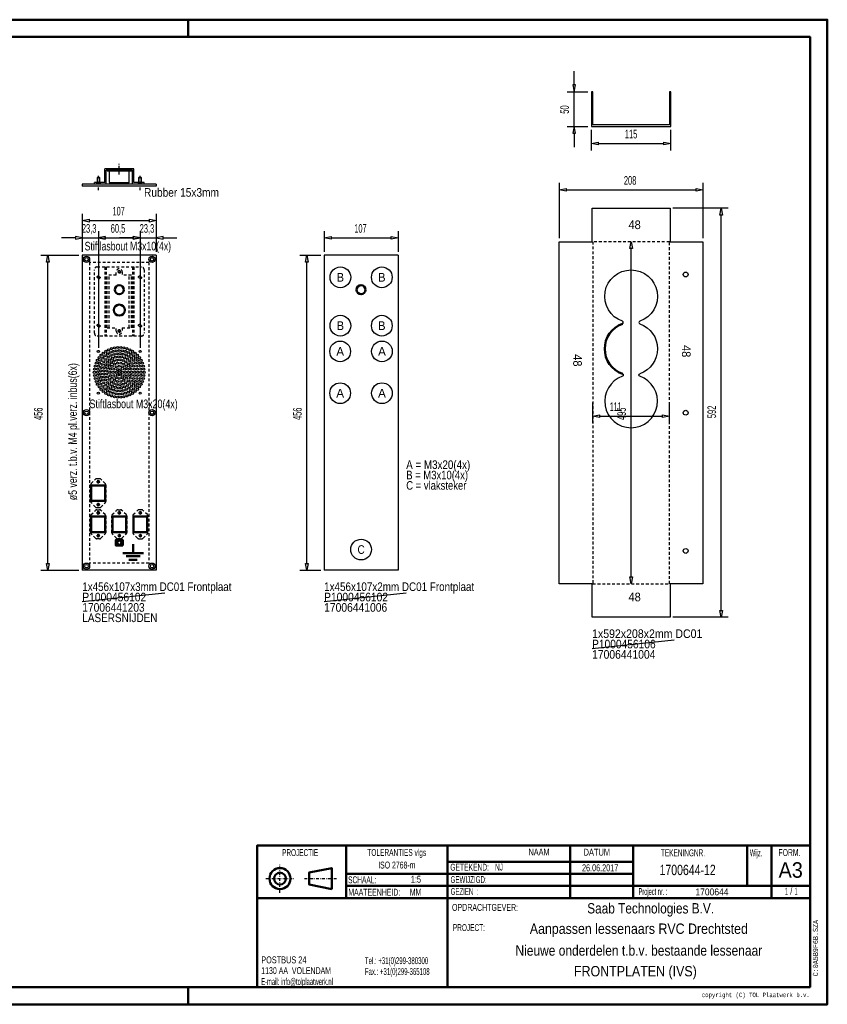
# Model space of a CAD drawing. Extents: x -16476 to -14436, y 1563 to 2988.
# Tile 2 of 2: x -15605 to -14436, y 1563 to 2988. Entities that reach past the tile are written whole.
import ezdxf
from ezdxf.enums import TextEntityAlignment as Align

# ---------------------------------------------------------------- set-up
doc = ezdxf.new("R2010")
doc.units = 0
doc.header["$MEASUREMENT"] = 0
doc.linetypes.add('DASHDOT', pattern=[8.5, 4, -2, 0.5, -2])
doc.linetypes.add('HIDDEN', pattern=[7, 4, -3])
doc.layers.get('0').update_dxf_attribs({"linetype": 'CONTINUOUS'})
for name, color, linetype in [('DIM49', 4, 'CONTINUOUS'), ('LE_GREEN', 3, 'CONTINUOUS'), ('LE_HIDDEN', 7, 'CONTINUOUS'), ('LE_MIDDLE', 7, 'CONTINUOUS'), ('LE_RED', 1, 'CONTINUOUS'), ('TXT_ALL', 7, 'CONTINUOUS'), ('TXT_DIM49', 2, 'CONTINUOUS')]:
    doc.layers.add(name, color=color, linetype=linetype)
doc.layers.add('LE_ALL', color=7, linetype='CONTINUOUS', lineweight=50)
doc.styles.add('MONOTXT', font='monotxt.shx')

# ---------------------------------------------------------------- blocks, each defined once
blk = doc.blocks.new('_D11', base_point=(-15514, 2647))
at = {"layer": 'DIM49', "color": 1}
for p, q in [((-15514, 2707), (-15514, 2652)), ((-15514, 2697), (-15504, 2699)), ((-15504, 2695), (-15514, 2697)), ((-15504, 2699), (-15504, 2695)), ((-15504, 2697), (-15417, 2697)), ((-15417, 2695), (-15417, 2699)), ((-15417, 2699), (-15407, 2697)), ((-15407, 2697), (-15417, 2695)), ((-15407, 2707), (-15407, 2652))]:
    blk.add_line(p, q, dxfattribs=at)
at = {"layer": 'TXT_DIM49', "width": 0.557}
blk.add_text('107', height=12.5, dxfattribs=at).set_placement((-15470.3, 2704.5))
blk = doc.blocks.new('_D12', base_point=(-15514, 2191))
at = {"layer": 'DIM49', "color": 1}
for p, q in [((-15574, 2647), (-15519, 2647)), ((-15566, 2637), (-15564, 2647)), ((-15562, 2637), (-15566, 2637)), ((-15564, 2647), (-15562, 2637)), ((-15564, 2201), (-15564, 2637)), ((-15564, 2191), (-15566, 2201)), ((-15566, 2201), (-15562, 2201)), ((-15562, 2201), (-15564, 2191)), ((-15574, 2191), (-15519, 2191))]:
    blk.add_line(p, q, dxfattribs=at)
at = {"layer": 'TXT_DIM49', "width": 0.596}
blk.add_text('456', height=12.5, rotation=90, dxfattribs=at).set_placement((-15571.5, 2408.5))
blk = doc.blocks.new('_D13', base_point=(-15430.3, 2507.8))
at = {"layer": 'DIM49', "color": 1}
for p, q in [((-15430.3, 2682), (-15430.3, 2512.8)), ((-15407, 2682), (-15407, 2652)), ((-15440.3, 2672), (-15460.3, 2672)), ((-15430.3, 2672), (-15440.3, 2674)), ((-15440.3, 2674), (-15440.3, 2670)), ((-15440.3, 2670), (-15430.3, 2672)), ((-15430.3, 2672), (-15407, 2672)), ((-15397, 2674), (-15407, 2672)), ((-15407, 2672), (-15397, 2670)), ((-15397, 2670), (-15397, 2674)), ((-15397, 2672), (-15377, 2672))]:
    blk.add_line(p, q, dxfattribs=at)
at = {"layer": 'TXT_DIM49', "width": 0.52}
blk.add_text('23,3', height=12.5, rotation=360, dxfattribs=at).set_placement((-15431, 2679.5))
blk = doc.blocks.new('_D14', base_point=(-15490.8, 2507.8))
at = {"layer": 'DIM49', "color": 1}
for p, q in [((-15490.8, 2682), (-15490.8, 2512.8)), ((-15430.3, 2682), (-15430.3, 2512.8)), ((-15490.8, 2672), (-15480.8, 2674)), ((-15480.8, 2670), (-15490.8, 2672)), ((-15480.8, 2674), (-15480.8, 2670)), ((-15480.8, 2672), (-15440.3, 2672)), ((-15440.3, 2670), (-15440.3, 2674)), ((-15440.3, 2674), (-15430.3, 2672)), ((-15430.3, 2672), (-15440.3, 2670))]:
    blk.add_line(p, q, dxfattribs=at)
at = {"layer": 'TXT_DIM49', "width": 0.52}
blk.add_text('60,5', height=12.5, dxfattribs=at).set_placement((-15472.9, 2679.5))
blk = doc.blocks.new('_D15', base_point=(-15514, 2647))
at = {"layer": 'DIM49', "color": 1}
for p, q in [((-15514, 2682), (-15514, 2652)), ((-15490.8, 2682), (-15490.8, 2512.8)), ((-15524, 2672), (-15544, 2672)), ((-15514, 2672), (-15524, 2674)), ((-15524, 2674), (-15524, 2670)), ((-15524, 2670), (-15514, 2672)), ((-15514, 2672), (-15490.8, 2672)), ((-15480.8, 2674), (-15490.8, 2672)), ((-15490.8, 2672), (-15480.8, 2670)), ((-15480.8, 2670), (-15480.8, 2674)), ((-15480.8, 2672), (-15460.8, 2672))]:
    blk.add_line(p, q, dxfattribs=at)
at = {"layer": 'TXT_DIM49', "width": 0.52}
blk.add_text('23,3', height=12.5, rotation=0, dxfattribs=at).set_placement((-15514.7, 2679.5))
blk = doc.blocks.new('_D22', base_point=(-14823.7, 2666.5))
at = {"layer": 'DIM49', "color": 1}
for p, q in [((-14823.7, 2751.5), (-14823.7, 2671.5)), ((-14615.7, 2751.5), (-14615.7, 2671.5)), ((-14823.7, 2741.5), (-14813.7, 2743.5)), ((-14813.7, 2739.5), (-14823.7, 2741.5)), ((-14813.7, 2743.5), (-14813.7, 2739.5)), ((-14813.7, 2741.5), (-14625.7, 2741.5)), ((-14625.7, 2739.5), (-14625.7, 2743.5)), ((-14625.7, 2743.5), (-14615.7, 2741.5)), ((-14615.7, 2741.5), (-14625.7, 2739.5))]:
    blk.add_line(p, q, dxfattribs=at)
at = {"layer": 'TXT_DIM49', "width": 0.596}
blk.add_text('208', height=12.5, dxfattribs=at).set_placement((-14730.2, 2749))
blk = doc.blocks.new('_D23', base_point=(-14664.2, 2123))
at = {"layer": 'DIM49', "color": 1}
for p, q in [((-14579.2, 2715), (-14659.2, 2715)), ((-14591.2, 2705), (-14589.2, 2715)), ((-14589.2, 2715), (-14587.2, 2705)), ((-14587.2, 2705), (-14591.2, 2705)), ((-14589.2, 2133), (-14589.2, 2705)), ((-14589.2, 2123), (-14591.2, 2133)), ((-14591.2, 2133), (-14587.2, 2133)), ((-14587.2, 2133), (-14589.2, 2123)), ((-14579.2, 2123), (-14659.2, 2123))]:
    blk.add_line(p, q, dxfattribs=at)
at = {"layer": 'TXT_DIM49', "width": 0.596}
blk.add_text('592', height=12.5, rotation=90, dxfattribs=at).set_placement((-14596.7, 2411.2))
blk = doc.blocks.new('_D24', base_point=(-14719.7, 2171.5))
at = {"layer": 'DIM49', "color": 1}
for p, q in [((-14721.7, 2656.5), (-14719.7, 2666.5)), ((-14719.7, 2666.5), (-14717.7, 2656.5)), ((-14717.7, 2656.5), (-14721.7, 2656.5)), ((-14719.7, 2181.5), (-14719.7, 2656.5)), ((-14719.7, 2171.5), (-14721.7, 2181.5)), ((-14721.7, 2181.5), (-14717.7, 2181.5)), ((-14717.7, 2181.5), (-14719.7, 2171.5))]:
    blk.add_line(p, q, dxfattribs=at)
at = {"layer": 'TXT_DIM49', "width": 0.596}
blk.add_text('495', height=12.5, rotation=90, dxfattribs=at).set_placement((-14727.2, 2408.5))
blk = doc.blocks.new('_D25', base_point=(-14775.2, 2439))
at = {"layer": 'DIM49', "color": 1}
for p, q in [((-14775.2, 2404), (-14775.2, 2434)), ((-14664.2, 2404), (-14664.2, 2434)), ((-14775.2, 2414), (-14765.2, 2416)), ((-14765.2, 2412), (-14775.2, 2414)), ((-14765.2, 2416), (-14765.2, 2412)), ((-14765.2, 2414), (-14674.2, 2414)), ((-14674.2, 2412), (-14674.2, 2416)), ((-14674.2, 2416), (-14664.2, 2414)), ((-14664.2, 2414), (-14674.2, 2412))]:
    blk.add_line(p, q, dxfattribs=at)
at = {"layer": 'TXT_DIM49', "width": 0.479}
blk.add_text('111', height=12.5, dxfattribs=at).set_placement((-14750.5, 2421.5))
blk = doc.blocks.new('_D26', base_point=(-14777.2, 2833.5))
at = {"layer": 'DIM49', "color": 1}
for p, q in [((-14777.2, 2798.5), (-14777.2, 2828.5)), ((-14662.2, 2798.5), (-14662.2, 2828.5)), ((-14777.2, 2808.5), (-14767.2, 2810.5)), ((-14767.2, 2806.5), (-14777.2, 2808.5)), ((-14767.2, 2810.5), (-14767.2, 2806.5)), ((-14767.2, 2808.5), (-14672.2, 2808.5)), ((-14672.2, 2806.5), (-14672.2, 2810.5)), ((-14672.2, 2810.5), (-14662.2, 2808.5)), ((-14662.2, 2808.5), (-14672.2, 2806.5))]:
    blk.add_line(p, q, dxfattribs=at)
at = {"layer": 'TXT_DIM49', "width": 0.518}
blk.add_text('115', height=12.5, rotation=360, dxfattribs=at).set_placement((-14728.8, 2816))
blk = doc.blocks.new('_D27', base_point=(-14777.2, 2833.5))
at = {"layer": 'DIM49', "color": 1}
for p, q in [((-14802.2, 2893.5), (-14802.2, 2913.5)), ((-14800.2, 2893.5), (-14804.2, 2893.5)), ((-14804.2, 2893.5), (-14802.2, 2883.5)), ((-14802.2, 2883.5), (-14800.2, 2893.5)), ((-14812.2, 2883.5), (-14782.2, 2883.5)), ((-14802.2, 2833.5), (-14802.2, 2883.5)), ((-14812.2, 2833.5), (-14782.2, 2833.5)), ((-14802.2, 2833.5), (-14804.2, 2823.5)), ((-14804.2, 2823.5), (-14800.2, 2823.5)), ((-14800.2, 2823.5), (-14802.2, 2833.5)), ((-14802.2, 2823.5), (-14802.2, 2803.5))]:
    blk.add_line(p, q, dxfattribs=at)
at = {"layer": 'TXT_DIM49', "width": 0.596}
blk.add_text('50', height=12.5, rotation=90, dxfattribs=at).set_placement((-14809.7, 2851.8))
blk = doc.blocks.new('_D28', base_point=(-15164, 2647))
at = {"layer": 'DIM49', "color": 1}
for p, q in [((-15164, 2682), (-15164, 2652)), ((-15057, 2682), (-15057, 2652)), ((-15164, 2672), (-15154, 2674)), ((-15154, 2670), (-15164, 2672)), ((-15154, 2674), (-15154, 2670)), ((-15154, 2672), (-15067, 2672)), ((-15067, 2670), (-15067, 2674)), ((-15067, 2674), (-15057, 2672)), ((-15057, 2672), (-15067, 2670))]:
    blk.add_line(p, q, dxfattribs=at)
at = {"layer": 'TXT_DIM49', "width": 0.557}
blk.add_text('107', height=12.5, dxfattribs=at).set_placement((-15120.3, 2679.5))
blk = doc.blocks.new('_D29', base_point=(-15164, 2191))
at = {"layer": 'DIM49', "color": 1}
for p, q in [((-15199, 2647), (-15169, 2647)), ((-15191, 2637), (-15189, 2647)), ((-15187, 2637), (-15191, 2637)), ((-15189, 2647), (-15187, 2637)), ((-15189, 2201), (-15189, 2637)), ((-15189, 2191), (-15191, 2201)), ((-15191, 2201), (-15187, 2201)), ((-15187, 2201), (-15189, 2191)), ((-15199, 2191), (-15169, 2191))]:
    blk.add_line(p, q, dxfattribs=at)
at = {"layer": 'TXT_DIM49', "width": 0.596}
blk.add_text('456', height=12.5, rotation=90, dxfattribs=at).set_placement((-15196.5, 2408.5))

msp = doc.modelspace()

# ---------------------------------------------------------------- linework, layer by layer
for p, q in [((-14775.2, 2883.5), (-14777.2, 2883.5)), ((-15439.5, 2772), (-15481.5, 2772)), ((-15481.5, 2752), (-15481.5, 2772)), ((-15441.5, 2770), (-15479.5, 2770)), ((-15479.5, 2750), (-15479.5, 2770)), ((-15478, 2770), (-15443, 2770)), ((-15474, 2770), (-15447, 2770)), ((-15464.8, 2770), (-15464.8, 2769)), ((-15456.3, 2770), (-15456.3, 2769)), ((-15443, 2769), (-15443, 2770)), ((-15441.5, 2750), (-15441.5, 2770)), ((-15439.5, 2752), (-15439.5, 2772)), ((-15481.5, 2752), (-15496.5, 2752)), ((-15496.5, 2750), (-15496.5, 2752)), ((-15474, 2752), (-15447, 2752)), ((-15474, 2750), (-15474, 2752)), ((-15447, 2752), (-15447, 2750)), ((-15424.5, 2752), (-15439.5, 2752)), ((-15424.5, 2750), (-15424.5, 2752)), ((-15407, 2747), (-15514, 2747)), ((-15407, 2750), (-15407, 2747)), ((-15514, 2146), (-15394.5, 2158.5)), ((-15164, 2146), (-15045.1, 2158.5)), ((-14776.2, 2078), (-14657.5, 2090.2))]:
    msp.add_line(p, q)
for points in [[(-14777.2, 2883.5), (-14777.2, 2833.5), (-14662.2, 2833.5)], [(-14664.2, 2883.5), (-14664.2, 2835.5), (-14775.2, 2835.5), (-14775.2, 2883.5)], [(-14662.2, 2833.5), (-14662.2, 2883.5), (-14664.2, 2883.5)], [(-15478, 2770), (-15478, 2769), (-15443, 2769)], [(-15492, 2750), (-15492, 2759.5), (-15491.5, 2760), (-15489.5, 2760), (-15489, 2759.5), (-15489, 2750)], [(-15432, 2750), (-15432, 2759.5), (-15431.5, 2760), (-15429.5, 2760), (-15429, 2759.5), (-15429, 2750)], [(-15407, 2750), (-15514, 2750), (-15514, 2747)]]:
    msp.add_lwpolyline(points)
for points in [[(-15476, 2769, -0.414214), (-15475, 2768), (-15475, 2753, 0.414214), (-15474, 2752)], [(-15447, 2752, 0.414214), (-15446, 2753), (-15446, 2768, -0.414214), (-15445, 2769)]]:
    msp.add_lwpolyline(points, format="xyb")
for centre in [(-15508, 2641), (-15413, 2641), (-15508, 2419), (-15413, 2419), (-15508, 2197), (-15413, 2197)]:
    msp.add_circle(centre, 4.5)
at = {"layer": 'LE_ALL', "color": 1}
for p, q in [((-15360.7, 2962.8), (-15360.7, 2987.8)), ((-15465.5, 2233), (-15464.5, 2233)), ((-15464.5, 2229), (-15465.5, 2229)), ((-15464.5, 2235), (-15464.5, 2227)), ((-15456.5, 2235), (-15456.5, 2227)), ((-15456.5, 2233), (-15455.5, 2233)), ((-15455.5, 2229), (-15456.5, 2229)), ((-15450.6, 2211.3), (-15440.5, 2211.3)), ((-15425.5, 2216), (-15440.5, 2216)), ((-15430.5, 2211.3), (-15440.5, 2211.3)), ((-15434.5, 2206.1), (-15446.5, 2206.1)), ((-14716.8, 1769.2), (-14985.5, 1769.2)), ((-14716.8, 1734.2), (-15132.3, 1734.2)), ((-15360.7, 1587.8), (-15360.7, 1562.8))]:
    msp.add_line(p, q, dxfattribs=at)
at = {"layer": 'LE_ALL', "color": 10}
for p, q in [((-15132.3, 1792.8), (-15132.3, 1716.7)), ((-14985.5, 1792.8), (-14985.5, 1587.8)), ((-14807.8, 1792.8), (-14807.8, 1716.7)), ((-14716.8, 1792.8), (-14716.8, 1716.7)), ((-14551.6, 1792.8), (-14551.6, 1734.2)), ((-14516.6, 1792.8), (-14516.6, 1716.7)), ((-14460.7, 1716.7), (-15260.7, 1716.7))]:
    msp.add_line(p, q, dxfattribs=at)
for points in [[(-16475.7, 1562.8), (-14435.7, 1562.8), (-14435.7, 2987.8), (-16475.7, 2987.8), (-16475.7, 1562.8)], [(-16450.7, 1587.8), (-14460.7, 1587.8), (-14460.7, 2962.8), (-16450.7, 2962.8), (-16450.7, 1587.8)], [(-14460.7, 1792.8), (-15260.7, 1792.8), (-15260.7, 1587.8)], [(-15153.1, 1729.7), (-15185.8, 1736.3), (-15185.8, 1753.4), (-15153.1, 1760), (-15153.1, 1729.7)], [(-14460.7, 1734.2), (-14716.8, 1734.2)]]:
    msp.add_lwpolyline(points, dxfattribs=at)
at = {"layer": 'LE_ALL', "color": 3}
for points in [[(-15501, 2313.9), (-15481, 2313.9), (-15481, 2291.4), (-15501, 2291.4), (-15501, 2313.9)], [(-15501, 2268.9), (-15481, 2268.9), (-15481, 2246.4), (-15501, 2246.4), (-15501, 2268.9)], [(-15470.5, 2268.9), (-15450.5, 2268.9), (-15450.5, 2246.4), (-15470.5, 2246.4), (-15470.5, 2268.9)], [(-15420.1, 2268.9), (-15440.1, 2268.9), (-15440.1, 2246.4), (-15420.1, 2246.4), (-15420.1, 2268.9)]]:
    msp.add_lwpolyline(points, dxfattribs=at)
at = {"layer": 'LE_ALL', "color": 1}
for points in [[(-15455.5, 2227), (-15465.5, 2227), (-15465.5, 2235), (-15455.5, 2235), (-15455.5, 2227)], [(-15455.6, 2216), (-15440.5, 2216), (-15440.5, 2228.7)], [(-14716.8, 1751.7), (-14985.5, 1751.7), (-15132.3, 1751.7)]]:
    msp.add_lwpolyline(points, dxfattribs=at)
at = {"layer": 'LE_ALL', "color": 8}
for centre, radius in [((-15460.5, 2597), 6.5), ((-15460.5, 2597), 6.5), ((-15110.5, 2597), 6.5), ((-15460.5, 2567.5), 8), ((-15460.5, 2567.5), 8)]:
    msp.add_circle(centre, radius, dxfattribs=at)
at = {"layer": 'LE_ALL', "color": 3}
for centre in [(-15491, 2319.1), (-15491, 2286.1), (-15491, 2274.1), (-15460.5, 2274.1), (-15430.1, 2274.1), (-15491, 2241.1), (-15460.5, 2241.1), (-15430.1, 2241.1)]:
    msp.add_circle(centre, 1.25, dxfattribs=at)
at = {"layer": 'LE_ALL', "color": 1}
msp.add_circle((-15460.5, 2231), 3, dxfattribs=at)
at = {"layer": 'LE_ALL', "color": 10}
for radius in [15.2, 8.57]:
    msp.add_circle((-15227.9, 1744.8), radius, dxfattribs=at)
at = {"layer": 'LE_ALL', "color": 3}
msp.add_arc((-14719.7, 2511.5), 38.2, 109.2482, -109.2482, dxfattribs=at)
at = {"layer": 'LE_GREEN'}
for p, q in [((-15407, 2647), (-15514, 2647)), ((-15514, 2647), (-15514, 2191)), ((-15407, 2647), (-15407, 2191)), ((-15057, 2647), (-15164, 2647)), ((-15164, 2647), (-15164, 2191)), ((-15057, 2647), (-15057, 2191)), ((-15407, 2191), (-15514, 2191)), ((-15057, 2191), (-15164, 2191))]:
    msp.add_line(p, q, dxfattribs=at)
msp.add_lwpolyline([(-14823.7, 2171.5), (-14823.7, 2666.5), (-14776.2, 2666.5), (-14776.2, 2715), (-14663.2, 2715), (-14663.2, 2666.5), (-14615.7, 2666.5), (-14615.7, 2171.5), (-14663.2, 2171.5), (-14663.2, 2123), (-14776.2, 2123), (-14776.2, 2171.5), (-14823.7, 2171.5)], dxfattribs=at)
for points in [[(-14732.3, 2547.7, 0.71003), (-14732.3, 2551.4, -5.897269), (-14707.1, 2551.4, 0.71003), (-14707.1, 2547.7, -0.71003), (-14707.1, 2475.4)], [(-14732.3, 2475.4, -0.71003), (-14732.3, 2471.7, 5.897269), (-14707.1, 2471.7, -0.71003), (-14707.1, 2475.4)]]:
    msp.add_lwpolyline(points, format="xyb", dxfattribs=at)
for centre, radius in [((-15508, 2641), 2.5), ((-15413, 2641), 2.5), ((-15140.5, 2615), 15), ((-15080.5, 2615), 15), ((-14640.7, 2619), 3.5), ((-15140.5, 2545), 15), ((-15080.5, 2545), 15), ((-15140.8, 2507.8), 15), ((-15080.3, 2507.8), 15), ((-15479.9, 2507.9), 1.5), ((-15475.9, 2510.1), 1.5), ((-15471.7, 2511.8), 1.5), ((-15469.5, 2507.8), 1.5), ((-15467.4, 2512.9), 1.5), ((-15465.1, 2508.7), 1.5), ((-15462.9, 2513.5), 1.5), ((-15460.6, 2509), 1.5), ((-15458.3, 2513.5), 1.5), ((-15456.1, 2508.7), 1.5), ((-15453.9, 2512.9), 1.5), ((-15451.7, 2507.8), 1.5), ((-15449.5, 2511.8), 1.5), ((-15445.3, 2510.1), 1.5), ((-15441.3, 2507.9), 1.5), ((-15492.2, 2494.9), 1.5), ((-15489.7, 2498.7), 1.5), ((-15487.1, 2494.6), 1.5), ((-15486.9, 2502.2), 1.5), ((-15484.4, 2498.2), 1.5), ((-15483.6, 2505.3), 1.5), ((-15483, 2492.7), 1.5), ((-15481.2, 2501.3), 1.5), ((-15480.1, 2496.2), 1.5), ((-15477.6, 2504), 1.5), ((-15476.7, 2499.3), 1.5), ((-15474.4, 2495.3), 1.5), ((-15473.7, 2506.2), 1.5), ((-15472.8, 2501.7), 1.5), ((-15470.5, 2497.7), 1.5), ((-15468.5, 2503.4), 1.5), ((-15468.3, 2493.8), 1.5), ((-15466.2, 2499.3), 1.5), ((-15464, 2504.3), 1.5), ((-15464, 2495.2), 1.5), ((-15461.7, 2500), 1.5), ((-15459.5, 2504.5), 1.5), ((-15459.5, 2495.5), 1.5), ((-15457.2, 2499.8), 1.5), ((-15455, 2494.7), 1.5), ((-15454.9, 2503.9), 1.5), ((-15452.8, 2498.6), 1.5), ((-15451, 2492.7), 1.5), ((-15450.5, 2502.6), 1.5), ((-15448.7, 2496.6), 1.5), ((-15447.5, 2506.2), 1.5), ((-15446.5, 2500.5), 1.5), ((-15445.1, 2493.9), 1.5), ((-15443.6, 2504), 1.5), ((-15442.8, 2497.8), 1.5), ((-15440, 2501.3), 1.5), ((-15439.6, 2494.5), 1.5), ((-15437.7, 2505.3), 1.5), ((-15436.8, 2498.2), 1.5), ((-15434.4, 2502.2), 1.5), ((-15434.1, 2494.6), 1.5), ((-15431.5, 2498.7), 1.5), ((-15429.1, 2494.9), 1.5), ((-15496.3, 2482.1), 1.5), ((-15495.5, 2486.5), 1.5), ((-15494.1, 2490.8), 1.5), ((-15491.8, 2482), 1.5), ((-15490.8, 2486.4), 1.5), ((-15489.3, 2490.6), 1.5), ((-15487.5, 2479.8), 1.5), ((-15486.7, 2484.3), 1.5), ((-15485.2, 2488.7), 1.5), ((-15483, 2479.8), 1.5), ((-15482.1, 2484.3), 1.5), ((-15480.3, 2488.5), 1.5), ((-15478.5, 2479.8), 1.5), ((-15477.7, 2492.2), 1.5), ((-15477.3, 2484.2), 1.5), ((-15475.2, 2488.1), 1.5), ((-15473.3, 2482.2), 1.5), ((-15472.1, 2491.4), 1.5), ((-15471, 2486.2), 1.5), ((-15468.4, 2482), 1.5), ((-15467.4, 2489.2), 1.5), ((-15465.1, 2485.3), 1.5), ((-15463, 2490.8), 1.5), ((-15462.9, 2481.4), 1.5), ((-15460.6, 2486.5), 1.5), ((-15458.4, 2481.4), 1.5), ((-15458.3, 2490.8), 1.5), ((-15456.1, 2485.3), 1.5), ((-15453.9, 2489.2), 1.5), ((-15452.8, 2482), 1.5), ((-15450.3, 2486.2), 1.5), ((-15447.9, 2482.2), 1.5), ((-15447.5, 2489.9), 1.5), ((-15444.8, 2486.2), 1.5), ((-15443.2, 2482), 1.5), ((-15442.1, 2490.4), 1.5), ((-15439.9, 2486.4), 1.5), ((-15438.6, 2482.1), 1.5), ((-15437, 2490.7), 1.5), ((-15435.2, 2486.5), 1.5), ((-15434, 2482.1), 1.5), ((-15432, 2490.6), 1.5), ((-15430.4, 2486.4), 1.5), ((-15429.4, 2482), 1.5), ((-15427.1, 2490.8), 1.5), ((-15425.7, 2486.5), 1.5), ((-15424.9, 2482.1), 1.5), ((-15496.6, 2477.5), 1.5), ((-15496.3, 2473), 1.5), ((-15495.5, 2468.6), 1.5), ((-15494.1, 2464.3), 1.5), ((-15492.1, 2477.5), 1.5), ((-15491.8, 2473.1), 1.5), ((-15490.8, 2468.7), 1.5), ((-15489.3, 2464.5), 1.5), ((-15487.5, 2475.3), 1.5), ((-15486.7, 2470.7), 1.5), ((-15485.2, 2466.4), 1.5), ((-15483, 2475.3), 1.5), ((-15482.1, 2470.8), 1.5), ((-15480.3, 2466.6), 1.5), ((-15478.5, 2475.3), 1.5), ((-15477.3, 2470.9), 1.5), ((-15475.2, 2467), 1.5), ((-15474.1, 2477.5), 1.5), ((-15473.3, 2472.9), 1.5), ((-15471, 2468.9), 1.5), ((-15469.6, 2477.5), 1.5), ((-15468.4, 2473), 1.5), ((-15467.4, 2465.9), 1.5), ((-15465.1, 2477.5), 1.5), ((-15465.1, 2469.7), 1.5), ((-15463, 2464.2), 1.5), ((-15462.9, 2473.6), 1.5), ((-15460.6, 2477.5), 1.5), ((-15460.6, 2468.5), 1.5), ((-15458.4, 2473.6), 1.5), ((-15458.3, 2464.2), 1.5), ((-15456.1, 2477.5), 1.5), ((-15456.1, 2469.7), 1.5), ((-15453.9, 2465.9), 1.5), ((-15452.8, 2473), 1.5), ((-15451.6, 2477.5), 1.5), ((-15450.3, 2468.9), 1.5), ((-15447.9, 2472.9), 1.5), ((-15447.5, 2465.2), 1.5), ((-15447.1, 2477.5), 1.5), ((-15444.8, 2468.9), 1.5), ((-15443.2, 2473.1), 1.5), ((-15442.6, 2477.5), 1.5), ((-15442.1, 2464.7), 1.5), ((-15439.9, 2468.7), 1.5), ((-15438.6, 2473), 1.5), ((-15438.1, 2477.5), 1.5), ((-15437, 2464.4), 1.5), ((-15435.2, 2468.5), 1.5), ((-15434, 2473), 1.5), ((-15433.6, 2477.5), 1.5), ((-15432, 2464.5), 1.5), ((-15430.4, 2468.7), 1.5), ((-15429.4, 2473.1), 1.5), ((-15429.1, 2477.5), 1.5), ((-15427.1, 2464.3), 1.5), ((-15425.7, 2468.6), 1.5), ((-15424.9, 2473), 1.5), ((-15424.6, 2477.5), 1.5), ((-15492.2, 2460.2), 1.5), ((-15489.7, 2456.4), 1.5), ((-15487.1, 2460.5), 1.5), ((-15486.9, 2452.9), 1.5), ((-15484.4, 2456.9), 1.5), ((-15483.6, 2449.8), 1.5), ((-15483, 2462.4), 1.5), ((-15481.2, 2453.7), 1.5), ((-15480.1, 2458.9), 1.5), ((-15477.7, 2462.9), 1.5), ((-15477.6, 2451), 1.5), ((-15476.7, 2455.8), 1.5), ((-15474.4, 2459.8), 1.5), ((-15472.8, 2453.4), 1.5), ((-15472.1, 2463.7), 1.5), ((-15470.5, 2457.3), 1.5), ((-15468.5, 2451.7), 1.5), ((-15468.3, 2461.3), 1.5), ((-15466.2, 2455.8), 1.5), ((-15464, 2459.9), 1.5), ((-15464, 2450.8), 1.5), ((-15461.7, 2455.1), 1.5), ((-15459.5, 2459.6), 1.5), ((-15459.5, 2450.6), 1.5), ((-15457.2, 2455.3), 1.5), ((-15455, 2460.4), 1.5), ((-15454.9, 2451.1), 1.5), ((-15452.8, 2456.4), 1.5), ((-15451, 2462.3), 1.5), ((-15450.5, 2452.5), 1.5), ((-15448.7, 2458.4), 1.5), ((-15446.5, 2454.6), 1.5), ((-15445.1, 2461.2), 1.5), ((-15443.6, 2451), 1.5), ((-15442.8, 2457.3), 1.5), ((-15440, 2453.7), 1.5), ((-15439.6, 2460.6), 1.5), ((-15437.7, 2449.8), 1.5), ((-15436.8, 2456.9), 1.5), ((-15434.4, 2452.9), 1.5), ((-15434.1, 2460.5), 1.5), ((-15431.5, 2456.4), 1.5), ((-15429.1, 2460.2), 1.5), ((-15140.8, 2447.3), 15), ((-15080.3, 2447.3), 15), ((-15479.9, 2447.1), 1.5), ((-15475.9, 2445), 1.5), ((-15473.7, 2448.9), 1.5), ((-15471.7, 2443.3), 1.5), ((-15469.5, 2447.3), 1.5), ((-15467.4, 2442.2), 1.5), ((-15465.1, 2446.4), 1.5), ((-15462.9, 2441.6), 1.5), ((-15460.6, 2446), 1.5), ((-15458.3, 2441.6), 1.5), ((-15456.1, 2446.4), 1.5), ((-15453.9, 2442.2), 1.5), ((-15451.7, 2447.3), 1.5), ((-15449.5, 2443.3), 1.5), ((-15447.5, 2448.9), 1.5), ((-15445.3, 2445), 1.5), ((-15441.3, 2447.1), 1.5), ((-14640.7, 2419), 3.5), ((-15508, 2419), 2.5), ((-15413, 2419), 2.5), ((-15110.5, 2221), 15), ((-14640.7, 2219), 3.5), ((-15508, 2197), 2.5), ((-15413, 2197), 2.5)]:
    msp.add_circle(centre, radius, dxfattribs=at)
at = {"layer": 'LE_HIDDEN', "color": 1, "linetype": 'HIDDEN'}
for p, q in [((-15492.8, 2750), (-15492.8, 2752)), ((-15488.3, 2752), (-15488.3, 2750)), ((-15432.8, 2750), (-15432.8, 2752)), ((-15428.3, 2752), (-15428.3, 2750)), ((-15503.5, 2636.5), (-15503.5, 2201.5)), ((-15417.5, 2636.5), (-15417.5, 2201.5)), ((-15417.5, 2636.5), (-15417.5, 2201.5)), ((-15481.5, 2630), (-15481.5, 2530)), ((-15479.5, 2630), (-15479.5, 2530)), ((-15456.3, 2623), (-15456.3, 2618)), ((-15441.5, 2630), (-15441.5, 2530)), ((-15439.5, 2630), (-15439.5, 2530)), ((-15478, 2542), (-15478, 2618)), ((-15464.8, 2618), (-15478, 2618)), ((-15475, 2542), (-15475, 2618)), ((-15446, 2542), (-15446, 2618)), ((-15478, 2542), (-15464.8, 2542)), ((-15456.3, 2542), (-15443, 2542)), ((-15492.8, 2323.6), (-15489.2, 2323.6)), ((-15502, 2290.7), (-15502, 2314.4)), ((-15501.1, 2316.5), (-15494.9, 2322.7)), ((-15480, 2314.4), (-15480, 2290.7)), ((-15494.9, 2282.5), (-15501.1, 2288.7)), ((-15489.2, 2281.6), (-15492.8, 2281.6)), ((-15502, 2245.7), (-15502, 2269.4)), ((-15501.1, 2271.5), (-15494.9, 2277.7)), ((-15492.8, 2278.6), (-15489.2, 2278.6)), ((-15480, 2269.4), (-15480, 2245.7)), ((-15471.5, 2245.7), (-15471.5, 2269.4)), ((-15470.7, 2271.5), (-15464.5, 2277.7)), ((-15462.3, 2278.6), (-15458.7, 2278.6)), ((-15449.5, 2269.4), (-15449.5, 2245.7)), ((-15441.1, 2269.4), (-15441.1, 2245.7)), ((-15428.3, 2278.6), (-15431.9, 2278.6)), ((-15419.9, 2271.5), (-15426.1, 2277.7)), ((-15419.1, 2245.7), (-15419.1, 2269.4)), ((-15494.9, 2237.5), (-15501.1, 2243.7)), ((-15464.5, 2237.5), (-15470.7, 2243.7)), ((-15426.1, 2237.5), (-15419.9, 2243.7)), ((-15489.2, 2236.6), (-15492.8, 2236.6)), ((-15458.7, 2236.6), (-15462.3, 2236.6)), ((-15431.9, 2236.6), (-15428.3, 2236.6)), ((-15417.5, 2201.5), (-15503.5, 2201.5))]:
    msp.add_line(p, q, dxfattribs=at)
for points in [[(-14775.2, 2666.5), (-14775.2, 2171.5), (-14664.2, 2171.5), (-14664.2, 2666.5), (-14775.2, 2666.5)], [(-15417.5, 2636.5), (-15503.5, 2636.5), (-15503.5, 2201.5)], [(-15443, 2542), (-15443, 2618), (-15456.3, 2618)]]:
    msp.add_lwpolyline(points, dxfattribs=at)
for points in [[(-15428.5, 2530), (-15492.5, 2530, -0.414214), (-15496.5, 2534), (-15496.5, 2626, -0.414214), (-15492.5, 2630), (-15428.5, 2630, -0.414214), (-15424.5, 2626), (-15424.5, 2534, -0.414214), (-15428.5, 2530)], [(-15464.8, 2618), (-15464.8, 2623, -0.414214), (-15460.5, 2627.3, -0.414214), (-15456.3, 2623)], [(-15456.3, 2542), (-15456.3, 2537, -0.414214), (-15460.5, 2532.8, -0.414214), (-15464.8, 2537), (-15464.8, 2542)], [(-15480.9, 2316.5), (-15487.1, 2322.7, 0.198912), (-15489.2, 2323.6)], [(-15487.1, 2282.5), (-15480.9, 2288.7, 0.211614), (-15480, 2290.7)], [(-15480.9, 2271.5), (-15487.1, 2277.7, 0.198912), (-15489.2, 2278.6)], [(-15450.4, 2271.5), (-15456.6, 2277.7, 0.198912), (-15458.7, 2278.6)], [(-15440.2, 2271.5), (-15434, 2277.7, -0.198912), (-15431.9, 2278.6)], [(-15487.1, 2237.5), (-15480.9, 2243.7, 0.211614), (-15480, 2245.7)], [(-15456.6, 2237.5), (-15450.4, 2243.7, 0.211614), (-15449.5, 2245.7)], [(-15434, 2237.5), (-15440.2, 2243.7, -0.211614), (-15441.1, 2245.7)]]:
    msp.add_lwpolyline(points, format="xyb", dxfattribs=at)
for centre, radius in [((-15460.5, 2622.8), 2), ((-15460.5, 2622.8), 1.5), ((-15460.5, 2622.8), 1.25), ((-15490.5, 2615), 2.25), ((-15490.5, 2615), 1.5), ((-15430.5, 2615), 2.25), ((-15430.5, 2615), 1.5), ((-15490.5, 2545), 2.25), ((-15490.5, 2545), 1.5), ((-15460.5, 2537.3), 2), ((-15460.5, 2537.3), 1.5), ((-15460.5, 2537.3), 1.25), ((-15430.5, 2545), 2.25), ((-15430.5, 2545), 1.5), ((-15491, 2319.1), 1.5), ((-15491, 2286.1), 1.5), ((-15491, 2274.1), 1.5), ((-15460.5, 2274.1), 1.5), ((-15430.1, 2274.1), 1.5), ((-15491, 2241.1), 1.5), ((-15460.5, 2241.1), 1.5), ((-15430.1, 2241.1), 1.5)]:
    msp.add_circle(centre, radius, dxfattribs=at)
for centre, radius, start, end in [((-15492.8, 2320.6), 3, 90, 135), ((-15499, 2314.4), 3, 135, 180), ((-15483, 2314.4), 3, 0, 45), ((-15499.3, 2290.7), 2.66, -179.8726, -132.0793), ((-15492.8, 2284.6), 3, -135, -90), ((-15489.2, 2284.6), 3, -90, -45), ((-15499, 2269.4), 3, 135, 180), ((-15492.8, 2275.6), 3, 90, 135), ((-15483, 2269.4), 3, 0, 45), ((-15468.5, 2269.4), 3, 135, 180), ((-15462.3, 2275.6), 3, 90, 135), ((-15452.5, 2269.4), 3, 0, 45), ((-15438.1, 2269.4), 3, 135, 180), ((-15428.3, 2275.6), 3, 45, 90), ((-15422.1, 2269.4), 3, 0, 45), ((-15499.3, 2245.7), 2.66, -179.8726, -132.0793), ((-15492.8, 2239.6), 3, -135, -90), ((-15489.2, 2239.6), 3, -90, -45), ((-15468.9, 2245.7), 2.66, -179.8726, -132.0793), ((-15462.3, 2239.6), 3, -135, -90), ((-15458.7, 2239.6), 3, -90, -45), ((-15431.9, 2239.6), 3, -135, -90), ((-15428.3, 2239.6), 3, -90, -45), ((-15421.7, 2245.7), 2.66, -47.9207, -0.1274)]:
    msp.add_arc(centre, radius, start, end, dxfattribs=at)
at = {"layer": 'LE_MIDDLE', "color": 1, "linetype": 'DASHDOT'}
for p, q in [((-15460.5, 2764), (-15460.5, 2780)), ((-15490.5, 2741), (-15490.5, 2764)), ((-15430.5, 2741), (-15430.5, 2764)), ((-15227.9, 1724.4), (-15227.9, 1765.3)), ((-15248.3, 1744.8), (-15207.5, 1744.8)), ((-15192.6, 1744.8), (-15146.2, 1744.8))]:
    msp.add_line(p, q, dxfattribs=at)
at = {"layer": 'LE_RED'}
for p, q in [((-15474, 2750), (-15472, 2752)), ((-15474, 2751), (-15473, 2752)), ((-15473, 2750), (-15471, 2752)), ((-15472, 2750), (-15470, 2752)), ((-15471, 2750), (-15469, 2752)), ((-15470, 2750), (-15468, 2752)), ((-15469, 2750), (-15467, 2752)), ((-15468, 2750), (-15466, 2752)), ((-15467, 2750), (-15465, 2752)), ((-15466, 2750), (-15464, 2752)), ((-15465, 2750), (-15463, 2752)), ((-15464, 2750), (-15462, 2752)), ((-15463, 2750), (-15461, 2752)), ((-15462, 2750), (-15460, 2752)), ((-15461, 2750), (-15459, 2752)), ((-15460, 2750), (-15458, 2752)), ((-15459, 2750), (-15457, 2752)), ((-15458, 2750), (-15456, 2752)), ((-15457, 2750), (-15455, 2752)), ((-15456, 2750), (-15454, 2752)), ((-15455, 2750), (-15453, 2752)), ((-15454, 2750), (-15452, 2752)), ((-15453, 2750), (-15451, 2752)), ((-15452, 2750), (-15450, 2752)), ((-15451, 2750), (-15449, 2752)), ((-15450, 2750), (-15448, 2752)), ((-15449, 2750), (-15447, 2752)), ((-15448, 2750), (-15446, 2752)), ((-15448, 2750), (-15447, 2751))]:
    msp.add_line(p, q, dxfattribs=at)
for centre in [(-15490.8, 2507.8), (-15430.3, 2507.8), (-15490.8, 2447.3), (-15430.3, 2447.3)]:
    msp.add_circle(centre, 1.5, dxfattribs=at)

# ---------------------------------------------------------------- block references
at = {"layer": 'DIM49'}
for name, p in [('_D27', (-14777.2, 2833.5)), ('_D26', (-14777.2, 2833.5)), ('_D22', (-14823.7, 2666.5)), ('_D11', (-15514, 2647)), ('_D23', (-14664.2, 2123)), ('_D15', (-15514, 2647)), ('_D14', (-15490.8, 2507.8)), ('_D13', (-15430.3, 2507.8)), ('_D28', (-15164, 2647)), ('_D24', (-14719.7, 2171.5)), ('_D12', (-15514, 2191)), ('_D29', (-15164, 2191)), ('_D25', (-14775.2, 2439))]:
    msp.add_blockref(name, p, dxfattribs=at)

# ---------------------------------------------------------------- texts
at = {"layer": 'TXT_ALL', "color": 4}
for s, width, p in [('Rubber 15x3mm', 0.878, (-15424.7, 2731.6)), ('Stiftlasbout M3x10(4x)', 0.752, (-15510.6, 2653.9)), ('Stiftlasbout M3x20(4x)', 0.767, (-15503.5, 2425.6)), ('A = M3x20(4x)', 0.849, (-15045.2, 2337.6)), ('B = M3x10(4x)', 0.82, (-15045.2, 2322.6)), ('C = vlaksteker', 0.819, (-15045.2, 2307.6)), ('1x456x107x3mm DC01 Frontplaat', 0.848, (-15514, 2161)), ('1x456x107x2mm DC01 Frontplaat', 0.853, (-15164, 2161)), ('P1000456102', 0.888, (-15514, 2146)), ('P1000456102', 0.888, (-15164, 2146)), ('17006441203', 0.882, (-15514, 2131)), ('17006441006', 0.893, (-15164, 2131)), ('LASERSNIJDEN', 0.861, (-15514, 2116)), ('1x592x208x2mm DC01', 0.914, (-14776.2, 2093)), ('P1000456106', 0.884, (-14776.2, 2078)), ('17006441004', 0.897, (-14776.2, 2063))]:
    msp.add_text(s, height=12.5, dxfattribs=dict(at, width=width)).set_placement(p)
at = {"layer": 'TXT_ALL', "color": 4, "width": 0.961}
for p in [(-14705.7, 2684.8), (-14705.7, 2146.1)]:
    msp.add_text('48', height=12.5, dxfattribs=at).set_placement(p, align=Align.RIGHT)
at = {"layer": 'TXT_ALL', "color": 4}
for s, width, p in [('B', 0.961, (-15140.5, 2615)), ('B', 0.961, (-15080.5, 2615)), ('B', 0.961, (-15140.5, 2545)), ('B', 0.961, (-15080.5, 2545)), ('A', 1.008, (-15140.8, 2507.8)), ('A', 1.008, (-15080.3, 2507.8)), ('A', 1.008, (-15140.8, 2447.3)), ('A', 1.008, (-15080.3, 2447.3)), ('C', 0.867, (-15110.5, 2221))]:
    msp.add_text(s, height=12.5, dxfattribs=dict(at, width=width)).set_placement(p, align=Align.MIDDLE_CENTER)
at = {"layer": 'TXT_ALL', "color": 4, "width": 0.961}
for p in [(-14646.1, 2499.2), (-14803.5, 2485.9)]:
    msp.add_text('48', height=12.5, rotation=269.9998, dxfattribs=at).set_placement(p, align=Align.RIGHT)
at = {"layer": 'TXT_ALL', "color": 4, "width": 0.76}
msp.add_text('ø5 verz. t.b.v. M4 pl.verz. inbus(6x)', height=12.5, rotation=90.0002, dxfattribs=at).set_placement((-15521.8, 2292.4))
at = {"layer": 'TXT_ALL', "color": 6}
for s, width, p in [('PROJECTIE', 0.557, (-15198.7, 1777.4)), ('TOLERANTIES vlgs', 0.566, (-15058.9, 1777.6)), ('ISO 2768-m', 0.597, (-15058.8, 1759.4))]:
    msp.add_text(s, height=10, dxfattribs=dict(at, width=width)).set_placement(p, align=Align.CENTER)
for s, width, p in [('NAAM', 0.691, (-14868.2, 1778.3)), ('DATUM', 0.675, (-14788.5, 1778)), ('TEKENINGNR.', 0.558, (-14676.4, 1777.1)), ('Wijz.', 0.5, (-14547.8, 1777.1)), ('FORM.', 0.584, (-14506.2, 1777.5)), ('GETEKEND:', 0.58, (-14981.4, 1756.3)), ('SCHAAL:', 0.569, (-15129.3, 1738)), ('GEWIJZIGD:', 0.536, (-14981, 1738.4)), ('MAATEENHEID:     MM', 0.599, (-15129, 1720.1)), ('GEZIEN  :', 0.526, (-14980.8, 1721.1)), ('Project nr. :', 0.49, (-14708.9, 1721)), ('OPDRACHTGEVER:', 0.609, (-14978.9, 1698.1)), ('PROJECT:', 0.562, (-14977.7, 1668.9))]:
    msp.add_text(s, height=10, dxfattribs=dict(at, width=width)).set_placement(p)
at = {"layer": 'TXT_ALL', "color": 5, "width": 0.953}
msp.add_text('A3', height=22.5, dxfattribs=at).set_placement((-14488.7, 1768.5), align=Align.TOP_CENTER)
at = {"layer": 'TXT_ALL', "color": 5}
for s, width, p in [('NJ', 0.566, (-14916.7, 1756.5)), ('1:5', 0.797, (-15038.6, 1738.8)), ('1700644', 0.92, (-14626.6, 1720.5)), ('1', 0.449, (-14482.9, 1721.5))]:
    msp.add_text(s, height=10, dxfattribs=dict(at, width=width)).set_placement(p)
for s, height, width, p in [('26.06.2017', 10, 0.687, (-14764.5, 1755.4)), ('1700644-12', 15, 0.759, (-14637.9, 1749.8)), ('/', 10, 0.654, (-14487.9, 1721.5)), ('Saab Technologies B.V.', 15, 0.853, (-14691.4, 1694.3)), ('Aanpassen lessenaars RVC Drechtsted', 15, 0.893, (-14708.5, 1664.8)), ('Nieuwe onderdelen t.b.v. bestaande lessenaar', 15, 0.863, (-14708.5, 1633.2)), ('FRONTPLATEN (IVS)  ', 15, 0.896, (-14708.5, 1603.3))]:
    msp.add_text(s, height=height, dxfattribs=dict(at, width=width)).set_placement(p, align=Align.CENTER)
at = {"layer": 'TXT_ALL', "color": 5, "width": 0.449}
msp.add_text('1', height=10, dxfattribs=at).set_placement((-14492.9, 1721.5), align=Align.RIGHT)
at = {"layer": 'TXT_ALL', "color": 1, "style": 'MONOTXT', "width": 0.812}
msp.add_text('C:0A5B9F6B.SZA', height=7.5, rotation=90.0002, dxfattribs=at).set_placement((-14449.1, 1603.4))
at = {"layer": 'TXT_ALL', "color": 6}
for s, width, p in [('POSTBUS 24', 0.634, (-15255, 1627.2)), ('Tel.: +31(0)299-380300', 0.523, (-15105, 1626)), ('1130 AA  VOLENDAM', 0.604, (-15255, 1611.6)), ('Fax.: +31(0)299-365108', 0.521, (-15105, 1610.3)), ('E-mail: info@tolplaatwerk.nl', 0.5, (-15255, 1595.7))]:
    msp.add_text(s, height=10, dxfattribs=dict(at, width=width)).set_placement(p, align=Align.MIDDLE_LEFT)
at = {"layer": 'TXT_ALL', "color": 6, "style": 'MONOTXT', "width": 0.75}
msp.add_text('copyright (C) TOL Plaatwerk b.v.', height=6.5, dxfattribs=at).set_placement((-14461, 1579.7), align=Align.TOP_RIGHT)

doc.saveas('drawing.dxf')
